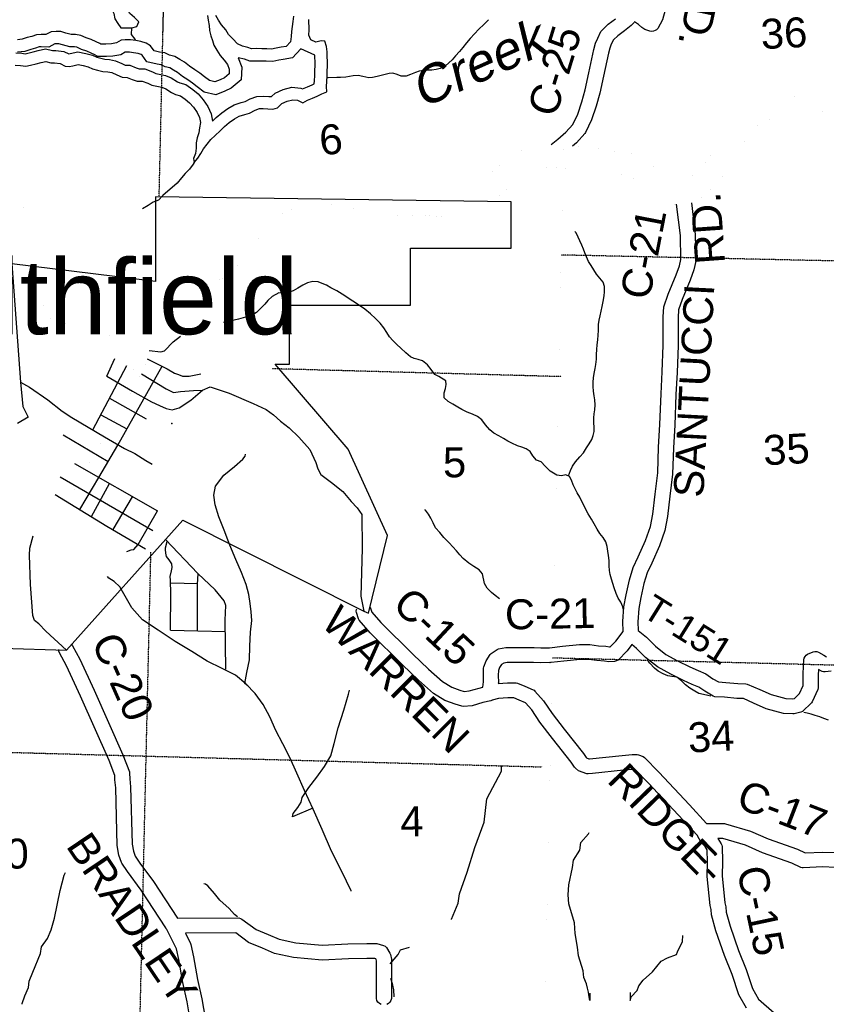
# Model space of a CAD drawing. Header units: feet. Extents: x -155 to 2562643, y -56 to 364810.
# Tile 27 of 121: x 2478476 to 2489263, y 217228 to 230391. Entities that reach past the tile are written whole.
import ezdxf
from ezdxf.enums import TextEntityAlignment as Align

# ---------------------------------------------------------------- set-up
doc = ezdxf.new("R2010")
doc.units = ezdxf.units.FT
doc.header["$MEASUREMENT"] = 0
for name, pattern in [('HIDDEN', [0.375, 0.25, -0.125]), ('HIDDEN2', [0.1875, 0.125, -0.0625]), ('water', [0])]:
    doc.linetypes.add(name, pattern=pattern)
for name, color, linetype in [('COUNTY-RD', 7, 'Continuous'), ('CR-TEXT', 7, 'Continuous'), ('INCORPORATED', 3, 'Continuous'), ('MTEXT', 2, 'Continuous'), ('SECTION', 8, 'HIDDEN2'), ('SECTION-TEXT', 8, 'Continuous'), ('STATE-RT', 2, 'Continuous'), ('STREET-RURAL', 14, 'Continuous'), ('STREET-URBAN', 15, 'Continuous'), ('TOWNSHIP', 9, 'HIDDEN'), ('TR-TEXT', 6, 'Continuous'), ('TWP-RD', 6, 'Continuous'), ('WATER-TEXT', 1, 'Continuous'), ('WATERWAY', 14, 'water')]:
    doc.layers.add(name, color=color, linetype=linetype)
doc.styles.add('ARIAL', font='arial.ttf')

msp = doc.modelspace()

# ---------------------------------------------------------------- linework, layer by layer
at = {"layer": 'COUNTY-RD'}
for points in [[(2487109.81, 230516.3), (2487072.36, 230390.59), (2487008.5, 230275), (2486992.61, 230257.58), (2486973.1, 230244.33), (2486951.04, 230235.98), (2486927.65, 230232.99), (2486904.22, 230235.52)], [(2485581.73, 228720.98), (2485670.44, 228792.18), (2485781.11, 228888.75), (2485871.5, 228988.86), (2485937.92, 229129.46), (2485995.45, 229293.1), (2486038.6, 229455.03), (2486088.76, 229680.24), (2486153.57, 229993.82), (2486177.77, 230077.53), (2486205.13, 230144.28), (2486248.07, 230232.71), (2486258.99, 230247.51), (2486347.28, 230330.02), (2486442.5, 230401.64)], [(2486904.22, 230235.52), (2486836.46, 230259.66), (2486795.45, 230285.23), (2486750.97, 230325.1), (2486698.62, 230360.32), (2486691.34, 230355.62), (2486651.95, 230311.64), (2486564.28, 230242.98), (2486476.03, 230176.6), (2486415.85, 230120.36), (2486387.79, 230062.59), (2486366.91, 230011.64), (2486347.85, 229945.73), (2486284.31, 229638.25), (2486232.92, 229407.53), (2486186.71, 229234.1), (2486123.17, 229053.37), (2486042.89, 228883.44), (2486034.75, 228871.23), (2485921.58, 228745.89), (2485867.22, 228698.45)], [(2484781.26, 221917.46), (2484860.68, 221970.78), (2484878.3, 221978.24), (2484975.69, 221998.95), (2485354.66, 221996.4), (2485446.66, 221991.47), (2485559.39, 221995.38), (2485732.6, 222014.27), (2485960.36, 222035.77), (2486100.34, 222038.01), (2486214.86, 222020.86), (2486315.36, 222014.17), (2486364.62, 222008.43), (2486373.29, 222008.71), (2486447.32, 222083.43), (2486544.99, 222210.75), (2486542.36, 222346.66), (2486557.2, 222543.13), (2486585.56, 222703), (2486628.72, 222902.59), (2486679.13, 223067.06), (2486745.39, 223208.86), (2486844.25, 223430.03), (2486910.25, 223615.97), (2486942.55, 223778.26), (2486973.54, 224045.88), (2487007.89, 224331.28), (2487018.81, 224677.27), (2487037.33, 224978.6), (2487052.42, 225387.5), (2487069.1, 225682.15), (2487079.72, 226038.25), (2487079.86, 226416.86), (2487089.32, 226552.52), (2487149.8, 226721.5), (2487255.56, 226981.35), (2487298.4, 227100.38), (2487315.57, 227183.55), (2487311.14, 227505.75), (2487260.88, 227923.93)], [(2487459.99, 227943.29), (2487510.98, 227519.09), (2487515.85, 227164.48), (2487491.4, 227046.03), (2487442.36, 226909.76), (2487336.66, 226650.08), (2487286.92, 226511.1), (2487279.86, 226409.86), (2487279.72, 226035.24), (2487268.94, 225673.52), (2487252.22, 225378.16), (2487237.11, 224968.78), (2487218.61, 224667.97), (2487207.51, 224316.14), (2487172.16, 224022.42), (2487140.29, 223747.19), (2487103.57, 223562.72), (2487030.07, 223355.65), (2486927.29, 223125.71), (2486866.25, 222995.08), (2486822.42, 222852.07), (2486781.84, 222664.39), (2486755.88, 222518.07), (2486742.5, 222341.05), (2486744.73, 222226.47)], [(2488196.43, 217173.94), (2488093.1, 217355.57), (2488002.73, 217625.62), (2487901.09, 217878.2), (2487785.1, 218210.28), (2487725.08, 218424.2), (2487720.77, 218496.98), (2487707.62, 218546.9), (2487670.45, 218938.25), (2487674.45, 219133.84), (2487669.43, 219293.74), (2487640.59, 219338.65), (2487596.6, 219380.05), (2487587.18, 219392.11), (2487534.14, 219486.94), (2487285.76, 219756.44), (2486877.39, 220195.03), (2486712.24, 220362.84), (2486705.16, 220365.48), (2486673.15, 220365.66), (2486548.85, 220355.97), (2486136.2, 220314.56), (2486136.17, 220314.55), (2486076.17, 220308.53), (2486060.84, 220309.35), (2486045.81, 220312.5), (2485963.2, 220343.59), (2485950.72, 220350.44), (2485906.82, 220383.43), (2485894.2, 220397.26), (2485852.45, 220464.93), (2485599.86, 220781.28), (2485432.51, 220998.03), (2485323.2, 221163.9), (2485237.84, 221259.94), (2485153.73, 221294.1), (2485082.3, 221323.96), (2485003.44, 221324.57), (2484880.5, 221317.11), (2484796.38, 221292.44), (2484789.39, 221289.8), (2484785.62, 221289.28), (2484774.33, 221285.97), (2484670.5, 221260.5), (2484524.7, 221220.09), (2484408.43, 221209.26), (2484388.88, 221211.28), (2484301.06, 221238.33), (2484172.87, 221283), (2484162.84, 221287.8), (2484010.24, 221382.97), (2483809.58, 221561.74), (2483593.41, 221765.2), (2483160.95, 222195.73), (2483015.07, 222362.03), (2483004.85, 222380.19), (2482978.59, 222463.61), (2482976.58, 222484.54), (2482978.97, 222505.42), (2482982.39, 222515.62)], [(2483161.59, 222537.42), (2483169.36, 222523.67), (2483186.17, 222470.26), (2483306.85, 222332.69), (2483732.53, 221908.92), (2483944.67, 221709.25), (2484130.54, 221543.65), (2484254.48, 221466.36), (2484363.43, 221428.39), (2484419.41, 221411.15), (2484488.43, 221417.57), (2484619.95, 221454.03), (2484671.24, 221466.61), (2484677.51, 221537.58), (2484676.44, 221633.54), (2484680.46, 221722.59), (2484683.72, 221738.28), (2484713.99, 221817.54), (2484766.48, 221902.14), (2484781.26, 221917.46)], [(2480837.76, 216539.09), (2480716.67, 217262.66), (2480658.68, 217520.8), (2480605.05, 217824.43), (2480575.1, 217968.99), (2480442.33, 218228.71), (2480436.7, 218238.36), (2480435.9, 218241.29), (2480432.49, 218247.96), (2480101.17, 218755.17), (2479917.83, 219001.42), (2479843.89, 219112.5), (2479838.57, 219122.98), (2479803.1, 219219.42), (2479778.47, 219349.11), (2479760.13, 220123.85), (2479748.85, 220229.27), (2479747.06, 220286.33), (2479671.22, 220485.79), (2479287.68, 221346.15), (2479102.65, 221753.08), (2479007.94, 221924.98), (2479001.73, 221946.64), (2479000.5, 221968.87)], [(2479172.68, 222033.19), (2479183.11, 222021.49), (2479281.53, 221842.86), (2479470.04, 221428.26), (2479856.18, 220562.1), (2479942.91, 220333.97), (2479946.17, 220317.66), (2479948.51, 220243.07), (2479959.87, 220136.88), (2479978.03, 219370.27), (2479996.5, 219272.96), (2480020.17, 219208.61), (2480081.39, 219116.63), (2480265.25, 218869.69), (2480586.64, 218377.67)], [(2486662.86, 222035.82), (2486598.3, 221951.66), (2486478.38, 221830.61), (2486456.56, 221817.61), (2486432.15, 221810.47), (2486356.16, 221808.07), (2486297.13, 221814.94), (2486193.38, 221821.84), (2486087.04, 221837.77), (2485971.38, 221835.93), (2485752.84, 221815.29), (2485584.83, 221796.97), (2485581.25, 221796.02), (2485573.73, 221795.76), (2485564.29, 221794.73), (2485560.58, 221795.3), (2485444.77, 221791.29), (2485348.63, 221796.44), (2484996.06, 221798.81), (2484948.17, 221788.63), (2484919.46, 221769.35), (2484894.01, 221728.34), (2484879.17, 221689.48), (2484876.5, 221630.15), (2484877.61, 221529.88), (2484876.49, 221517.23), (2484998.15, 221524.61), (2485113.24, 221523.72), (2485132.31, 221519.82), (2485229.93, 221479.02)], [(2485229.93, 221479.02), (2485341.8, 221433.58), (2485354.94, 221425.73), (2485366.73, 221415.97), (2485482.26, 221286), (2485595.39, 221114.33), (2485757.17, 220904.79), (2486016.3, 220580.26), (2486049.57, 220526.33), (2486053.71, 220523.22), (2486087.15, 220510.64), (2486092.65, 220511.19), (2486096.08, 220511.53), (2486531.08, 220555.19), (2486665.92, 220565.7), (2486732.87, 220565.33), (2486750.24, 220562.14), (2486813.22, 220538.61), (2486831.58, 220526.7), (2487021.88, 220333.34), (2487432.48, 219892.36), (2487659.96, 219645.53), (2487901.54, 219642.71), (2487915.08, 219640.69), (2488248.66, 219542.88), (2488483.21, 219439.1), (2488877.1, 219300.43), (2488977.91, 219253.67), (2489217.18, 219263.46), (2489400.89, 219256.84)], [(2489381.72, 219057.4), (2489217.67, 219063.32), (2488953.96, 219052.52), (2488938.19, 219054.38), (2488922.93, 219058.7), (2488801.63, 219114.97), (2488409.43, 219253.04), (2488179.76, 219354.66), (2487878.59, 219442.97), (2487810.77, 219443.76), (2487857.53, 219370.95), (2487864.4, 219354.28), (2487868.18, 219336.65), (2487874.51, 219134.94), (2487870.65, 218945.68), (2487905.18, 218582.06), (2487919.25, 218528.67), (2487923.46, 218457.5), (2487975.98, 218270.32), (2488088.37, 217948.54), (2488190.49, 217694.75), (2488276.58, 217437.52), (2488357.69, 217294.95), (2488773.95, 216932.1)], [(2480692.78, 218178.17), (2480762.38, 218042.02), (2480766.84, 218029.35), (2480801.49, 217862.11), (2480854.82, 217560.14)], [(2480854.82, 217560.14), (2480913.01, 217301.12), (2481016.7, 216681.58)]]:
    msp.add_lwpolyline(points, dxfattribs=at)
at = {"layer": 'INCORPORATED'}
for points in [[(2478242.41, 221990.95), (2479100.96, 221963.37), (2480656.03, 223700.15), (2483077.13, 222483.62), (2483139.87, 222456.33), (2483396.28, 223495.85), (2482870.69, 224648.68), (2482870.69, 224648.68), (2481893.85, 225783.55), (2481893.85, 225783.55), (2482084.59, 225783.55), (2482084.59, 225783.55), (2482084.59, 226575.55), (2482084.59, 226575.55), (2483701.59, 226575.55), (2483701.59, 226575.55), (2483701.59, 227337.68), (2483701.59, 227337.68), (2485046.59, 227337.68), (2485046.59, 227337.68), (2485046.59, 227957.12), (2485046.59, 227957.12), (2480292.86, 228021.18), (2480292.86, 228021.18), (2480292.86, 226891.67), (2480292.86, 226891.67), (2478372.58, 227126.84)], [(2478372.58, 227126.84), (2478485.86, 225545.22), (2478519.29, 225219.35), (2478590.45, 225077.8), (2478445.4, 224992.43)]]:
    msp.add_lwpolyline(points, dxfattribs=at)
at = {"layer": 'SECTION'}
for points in [[(2480341.13, 228020.53), (2481186.7, 264407.36)], [(2480392.42, 230227.92), (2480407.82, 230890.74)], [(2525171.73, 226386.8), (2485717.57, 227244.99)], [(2485718.29, 225618.66), (2481852.58, 225724.48)], [(2479922.75, 210016.61), (2480230.78, 223272.09)], [(2485601.05, 221860.87), (2521281.74, 220950.62)], [(2452781.83, 221294.7), (2485464.94, 220401.26)]]:
    msp.add_lwpolyline(points, dxfattribs=at)
at = {"layer": 'STATE-RT', "color": 2, "linetype": 'Continuous', "const_width": 0.05}
for points in [[(2485867.22, 228698.45), (2486012.13, 228684.97), (2486212.1, 228664.5), (2486338.84, 228643.1), (2486507.91, 228625.08), (2486658.53, 228606.48), (2486745.86, 228582.24), (2486836.13, 228533.52), (2486920.21, 228460.18), (2487000.67, 228378.66), (2487083.53, 228284.71), (2487116.86, 228259.61), (2487150.59, 228243.07), (2487201.39, 228231.84), (2487258.2, 228224.09), (2487331.71, 228227.25), (2487377.88, 228232.32), (2487398.44, 228239.42), (2487420.99, 228254.88), (2487486.46, 228321.52), (2487573.25, 228412.2), (2487653.92, 228498.4), (2487708.13, 228568.45), (2487770.49, 228684.76), (2487843.35, 228812.41), (2487926.25, 228937.7), (2487992.4, 229056.39), (2488039.22, 229124.52), (2488103.54, 229188.52), (2488190.22, 229239.79), (2488286.14, 229281.87), (2488372.73, 229325.43), (2488449.91, 229354.72), (2488528.88, 229374.34), (2488627.41, 229386.83), (2488747.19, 229379.59), (2488846.57, 229363.42), (2488964.87, 229317.39), (2489114.41, 229230.89), (2489265.82, 229124.14)], [(2487459.99, 227943.29), (2487534.66, 227969.08), (2487614.61, 228023.88), (2487701.84, 228112.68), (2487791.13, 228205.98), (2487882.56, 228303.66), (2487960.71, 228404.63), (2488033.01, 228539.5), (2488098.99, 228655.11), (2488182.75, 228781.68), (2488247.6, 228898.07), (2488270.62, 228931.56), (2488288.56, 228949.4), (2488327.34, 228972.35), (2488413.9, 229010.31), (2488493.69, 229050.45), (2488539.63, 229067.88), (2488584.12, 229078.94), (2488637.31, 229085.69), (2488713.95, 229081.05), (2488767.23, 229072.38), (2488834.61, 229046.17), (2488952.55, 228977.95), (2489093.74, 228878.4), (2489265.34, 228759.07)], [(2484662.49, 228225.28), (2484722.94, 228288.43), (2484827.66, 228389.1), (2484939.29, 228479.91), (2485043.36, 228562.66), (2485137.2, 228624.83), (2485228, 228660.09), (2485314.87, 228679.87), (2485422.32, 228706.64), (2485511.65, 228724.39), (2485581.73, 228720.98)], [(2484879.21, 228017.84), (2484935.34, 228076.49), (2485026.6, 228164.22), (2485127.31, 228246.13), (2485219.9, 228319.76), (2485275.94, 228356.89), (2485316.06, 228372.47), (2485384.43, 228388.03), (2485487.84, 228413.8), (2485533.93, 228422.95), (2485599.26, 228419.78), (2485774.23, 228405.8), (2485982.97, 228386.39), (2486171.8, 228367.06), (2486297.94, 228345.76), (2486473.63, 228327.04), (2486599.71, 228311.46), (2486633.08, 228302.2), (2486664.17, 228285.42), (2486714.57, 228241.46), (2486781.25, 228173.9), (2486878.71, 228063.41), (2486959.18, 228002.81), (2487050.75, 227957.91), (2487148.63, 227936.26), (2487244.24, 227923.21), (2487260.88, 227923.93)], [(2484336.24, 227966.69), (2484358.89, 227977.65), (2484456.76, 228036.44), (2484534.64, 228095.43), (2484616.28, 228177.01), (2484662.49, 228225.28)], [(2478332.36, 227998.86), (2478497.35, 227895.69), (2478640.43, 227808.37), (2478772.56, 227733.55), (2478898.36, 227649.73), (2478972.12, 227586.28), (2479021.18, 227530.9), (2479067.27, 227459.75), (2479091.49, 227367.41), (2479090.72, 227262.98), (2479063.04, 227125.77), (2479039.31, 227045.19)], [(2484823.66, 227960.12), (2484830.7, 227967.15), (2484879.21, 228017.84)], [(2480933.79, 226826.15), (2481013.51, 226859.89), (2481207.67, 226946.11), (2481264.87, 226983.38), (2481337.64, 227040.99), (2481407.91, 227122.59), (2481503.27, 227246.77), (2481596.55, 227374.91), (2481691.86, 227501.1), (2481781.74, 227601.13), (2481851.96, 227684.73), (2481928.56, 227750.44), (2481999.46, 227802.01), (2482048.8, 227833.09), (2482134.11, 227864.94), (2482207.57, 227890.53), (2482293.31, 227902.36), (2482379.05, 227914.2), (2482484.91, 227920.45), (2482594.85, 227922.78), (2482735.24, 227903.73), (2482895.83, 227875.1), (2483062.54, 227840.58), (2483251.42, 227798.53), (2483369.78, 227781.02), (2483465.9, 227775.05), (2483627.98, 227770.47), (2483784.02, 227767.78), (2483943.98, 227769.17), (2484098.11, 227762.43), (2484193.93, 227770.47), (2484279.67, 227782.3), (2484361.03, 227812.06), (2484430.31, 227845.57), (2484540.9, 227912), (2484608.27, 227963.03)], [(2478339.67, 227640.47), (2478488.33, 227549.73), (2478615.28, 227477.85), (2478716.68, 227410.29), (2478761.06, 227372.12), (2478781.66, 227348.86), (2478789.31, 227337.05), (2478791.21, 227329.81), (2478790.94, 227294.04), (2478771.56, 227197.95), (2478737.46, 227082.15)], [(2478857.79, 226969.55), (2478844.22, 226930.01), (2478809.85, 226853.18), (2478799.01, 226798.88), (2478797.13, 226698.71), (2478794.27, 226550.46), (2478797.41, 226496.45), (2478812.38, 226450.71), (2478849.25, 226409.44), (2478901.82, 226382.52), (2478988.49, 226350.31), (2479058.88, 226331.78), (2479129.01, 226325.26), (2479216.96, 226327.13), (2479302.53, 226346.96), (2479378.28, 226358.58), (2479446.37, 226354.02), (2479502.76, 226335.19), (2479571.92, 226280.59), (2479661.73, 226194.38), (2479729.56, 226107.7), (2479763.07, 226036.32), (2479764.51, 225968.26), (2479748.77, 225861.79), (2479937.13, 225749.64), (2480107.07, 225657.12)], [(2480107.07, 225657.12), (2480143.49, 225731.99), (2480166.16, 225794.55), (2480191.9, 225901.23), (2480221.12, 226032.02), (2480247.16, 226124.69), (2480280.93, 226229.54), (2480310.96, 226322.3), (2480350.95, 226417.27), (2480385.36, 226492.1), (2480424.15, 226549), (2480461.28, 226589.84), (2480510.62, 226620.92), (2480571.91, 226654.26), (2480676.7, 226710.56), (2480829.18, 226781.88), (2480933.79, 226826.15)], [(2479115.39, 223956.69), (2479122.91, 223970.07), (2479219.5, 224130.32), (2479306.23, 224284.36), (2479410.4, 224464.8), (2479528.18, 224663.56), (2479636.22, 224850.09), (2479757.74, 225060.94), (2479869.65, 225253.56), (2479987.34, 225456.32), (2480107.07, 225657.12)], [(2478646.24, 223481.06), (2478729.65, 223559.2), (2478855.29, 223670.01), (2478994.79, 223787.12), (2479037.92, 223828.08), (2479072.8, 223880.89), (2479115.39, 223956.69)], [(2476938.91, 223146.71), (2476992.31, 223157.86), (2477207.39, 223200.48), (2477380.53, 223240.2), (2477597.65, 223280.85), (2477729.15, 223303.67), (2477805.03, 223309.28), (2477879.37, 223292.84), (2478028.09, 223257.94), (2478158.62, 223232.68), (2478244.74, 223226.49), (2478304.45, 223239.78), (2478362, 223261.02), (2478439.11, 223302.71), (2478511.84, 223362.33), (2478615.92, 223452.65), (2478646.24, 223481.06)]]:
    msp.add_lwpolyline(points, dxfattribs=at)
at = {"layer": 'STREET-RURAL'}
for points in [[(2481232.07, 221709.12), (2481225.1, 222363.71), (2481234.04, 222558.17), (2481210.43, 222621.63), (2481088.85, 222768.62), (2480857.62, 222986.82), (2480424.67, 223440.01)], [(2480493.97, 222228.4), (2480497.34, 222715.06), (2480494.62, 222897.21), (2480489.28, 222949.13), (2480505.37, 223021.64), (2480514.15, 223067.92), (2480512.86, 223117.94), (2480475.55, 223171.03), (2480440.45, 223216.16), (2480431.38, 223257.98), (2480426.09, 223307.9), (2480425.47, 223331.91), (2480447.73, 223415.87)], [(2480495.16, 222861.11), (2480853.88, 222854.48)], [(2480855.72, 222220.02), (2480853.26, 222846.54), (2480863.8, 222980.99)], [(2480493.97, 222228.4), (2480860.34, 222219.91)], [(2480860.34, 222219.91), (2481226.72, 222211.42)]]:
    msp.add_lwpolyline(points, dxfattribs=at)
at = {"layer": 'STREET-URBAN'}
for points in [[(2480206.51, 225966.62), (2480361.59, 225951.48), (2480413.33, 225966.04), (2480529.88, 226083.39), (2480624.88, 226160.48)], [(2479279.84, 223842.88), (2479532.78, 224270.82), (2479787.58, 224704.15), (2480380.26, 225756.9)], [(2479453.65, 224906.36), (2479907.99, 225766.99)], [(2479642.5, 225625.54), (2479748.77, 225861.79)], [(2480181.09, 225856.43), (2480449.74, 225722.18), (2480548.08, 225667.17), (2480598.19, 225645.67), (2480652.27, 225626.23), (2480742.06, 225627.18), (2480899.42, 225656.87)], [(2479642.5, 225625.54), (2479983.79, 225424.95), (2480240.69, 225281.53), (2480344.96, 225232.58), (2480433.19, 225191.47), (2480515.16, 225176.32), (2480608.7, 225201.34), (2480765.32, 225303.1), (2480921.59, 225438.89)], [(2480107.07, 225657.12), (2480434.49, 225455.75), (2480530.78, 225406.72), (2480626.41, 225421.75), (2480799.89, 225435.6), (2480921.59, 225438.89)], [(2478485.86, 225545.22), (2478608.29, 225476.45), (2478851.49, 225306.85), (2479044.59, 225156.74), (2479173.16, 225074.02), (2479610.86, 224812.39), (2479879.83, 224659.08), (2480016.21, 224592.46), (2480162.88, 224495.91), (2480249.19, 224446.78)], [(2480921.59, 225438.89), (2481024.92, 225482.03), (2481279.24, 225396.63), (2481597.95, 225257.86), (2481772.34, 225181.63), (2481870.89, 225106.6), (2481963.54, 225023.5), (2482078.19, 224934.62), (2482209.2, 224807.88), (2482356.55, 224643.27), (2482436.12, 224471.94), (2482464.92, 224388.16), (2482501.61, 224312.47), (2482646.38, 224205.9), (2482799.31, 224081.39), (2482910.4, 223950.43), (2482991.07, 223867.2), (2483051.89, 223773.75), (2483056.52, 223319.35), (2483039.03, 222684.52), (2483077.13, 222483.62)], [(2479678.88, 225333), (2480169.16, 225054.54)], [(2479561.39, 225110.45), (2479909.44, 224920.61)], [(2479057.79, 224840.56), (2479657.32, 224482.63)], [(2479207.39, 224455.76), (2480317.38, 223824.87)], [(2479017.6, 224279.58), (2480256.22, 223559.96)], [(2479435.63, 223747.91), (2479676.23, 224189.28)], [(2478952.16, 224042.64), (2479642.94, 223621.53), (2480158.91, 223316.68)], [(2479723.95, 223573.67), (2479984.18, 224014.25)], [(2479907.82, 223281.99), (2479967.46, 223304.64), (2480001.36, 223307.01), (2480058.55, 223373.68), (2480317.38, 223824.87)], [(2479100.96, 221963.37), (2478827.08, 222215.48), (2478730.3, 222312.56), (2478675.93, 222360.03), (2478653.33, 222423.85), (2478621.16, 222839.93), (2478609.18, 223232.2), (2478612.22, 223326.33), (2478658.5, 223492.54)]]:
    msp.add_lwpolyline(points, dxfattribs=at)
msp.add_point((2480510.15, 224992.27), dxfattribs=at)
at = {"layer": 'TOWNSHIP', "const_width": 0.03, "flags": 128}
msp.add_lwpolyline([(2484585.23, 184226.4), (2485001.36, 199164.46), (2485001.36, 199164.46), (2485331.98, 211141.68), (2485331.98, 211141.68), (2485503.76, 217364.95), (2485804.01, 231239.25), (2485834.49, 232647.22), (2486520.23, 264334.44), (2486529.41, 264928.12), (2487020.65, 296696.11), (2487020.65, 296696.11), (2486855.47, 317827), (2486855.47, 317827), (2486833, 323212.62), (2486833, 323212.62), (2486767.71, 338856.55)], dxfattribs=at)
at = {"layer": 'TWP-RD'}
for points in [[(2486744.73, 222226.47), (2486858.09, 222135.72), (2486980.02, 222015.16), (2487116.42, 221904.76), (2487273.85, 221820.83), (2487436.93, 221737.75), (2487548.69, 221688.98), (2487653.06, 221646.16), (2487747.04, 221580.57), (2487819.15, 221537.6), (2487917.12, 221530.94), (2488078.5, 221514.47), (2488185.71, 221513.7), (2488205.32, 221509.58), (2488371.52, 221438.05), (2488525.11, 221368.02), (2488720.89, 221315.53), (2488806.31, 221310.49), (2488835.19, 221317.26), (2488904.54, 221383.05), (2488954.31, 221489.87), (2488953.21, 221634.73), (2488959.56, 221752.75), (2488961.49, 221834.9), (2488967.18, 221857.07)], [(2489326.65, 221680.89), (2489247.25, 221670.34), (2489225.98, 221672.05), (2489205.58, 221678.2), (2489157.28, 221704.91), (2489153.25, 221630.11), (2489154.56, 221457.7), (2489149.83, 221435.95), (2489073.82, 221272.81), (2489062.82, 221257.53), (2488943.55, 221144.37), (2488920.13, 221131.74), (2488830.7, 221110.79), (2488816.29, 221109.56), (2488688.79, 221117.07), (2488457.27, 221179.14), (2488290.49, 221255.19), (2488154.03, 221313.92), (2488067.6, 221314.55), (2487900.19, 221331.62), (2487769.95, 221340.48), (2487747.44, 221347.51), (2487638.48, 221412.45), (2487556.71, 221469.51), (2487470.72, 221504.79), (2487351.47, 221556.83), (2487181.41, 221643.47), (2487005.45, 221737.27), (2486846.46, 221865.96), (2486724.91, 221986.14), (2486662.86, 222035.82)], [(2488967.18, 221857.07), (2488977.74, 221877.39), (2488992.63, 221894.8), (2489011.06, 221908.39), (2489087.7, 221941.47), (2489111.22, 221945.51), (2489135.01, 221943.9), (2489157.77, 221936.74), (2489229.56, 221893.48), (2489264.17, 221874.34)], [(2480586.64, 218377.67), (2481407.79, 218381.54), (2481428.96, 218377.01), (2481448.64, 218368.07), (2481636.52, 218227.67), (2481797.87, 218162.43), (2481946.93, 218099.61), (2482168.45, 218049.98), (2482522.46, 218016.12), (2482864.26, 218036.41), (2483117.01, 218039.74), (2483250.26, 218039.28), (2483341.14, 218015.71), (2483363.79, 218002.98), (2483382.43, 217984.89), (2483427.91, 217909.38), (2483433.84, 217894.73), (2483448.79, 217829.88), (2483447.25, 217304.53), (2483440.36, 217279.11), (2483427.13, 217256.35), (2483408.46, 217237.79), (2483385.61, 217224.69)], [(2483308.41, 217224.92), (2483285.65, 217238.15), (2483267.09, 217256.82), (2483253.99, 217279.67), (2483247.25, 217305.12), (2483248.73, 217807.4), (2483244.3, 217826.59), (2483238.86, 217835.62), (2483224.41, 217839.36), (2483117.98, 217839.74), (2482871.51, 217836.49), (2482518.84, 217815.56), (2482136.95, 217852.08), (2481885.74, 217908.36), (2481721.54, 217977.57), (2481537.55, 218051.95), (2481364.42, 218181.33), (2480692.78, 218178.17)]]:
    msp.add_lwpolyline(points, dxfattribs=at)
at = {"layer": 'WATERWAY'}
for points in [[(2479637.96, 230888.19), (2479637.1, 230822.14), (2479646.26, 230754.28), (2479661.33, 230690.52), (2479674.62, 230614.73), (2479697.81, 230543.11), (2479732.91, 230475.71), (2479750.16, 230401.99), (2479789.18, 230338.66), (2479828.1, 230281.33), (2479905.94, 230282.73), (2479975.83, 230281.98), (2480043.41, 230299.2), (2480070.25, 230363.71), (2480009.37, 230420.64), (2479950.53, 230475.61), (2479911.47, 230540.94), (2479864.5, 230602.12), (2479843.61, 230655.77)], [(2480987.2, 230446.16), (2480996.25, 230384.3), (2481009.47, 230312.5), (2481014.63, 230244.57), (2481031.77, 230176.85), (2481054.83, 230113.23), (2481073.89, 230049.55), (2481112.95, 229984.22), (2481156.14, 229910.96), (2481209.06, 229851.88), (2481256.04, 229790.7), (2481279.03, 229731.09), (2481276.17, 229665.01), (2481217.12, 229615.93), (2481155.7, 229588.82), (2481084.33, 229559.53), (2481014.17, 229576.28), (2480947.41, 229627.1), (2480884.71, 229674), (2480819.98, 229722.86), (2480747.34, 229767.58), (2480678.52, 229822.37), (2480615.99, 229859.27), (2480549.4, 229900.09), (2480479.24, 229916.84), (2480416.82, 229947.74), (2480346.75, 229958.49), (2480274.59, 229975.2), (2480227.55, 230040.39), (2480166.99, 230079.32), (2480096.79, 230098.07), (2480028.69, 230110.85), (2479958.59, 230123.6), (2479884.75, 230122.28), (2479832.92, 230117.35), (2479769.68, 230080.2), (2479703.99, 230069.02), (2479630.17, 230065.7), (2479562.32, 230064.48)], [(2482137.32, 230436.76), (2482126.55, 230366.53), (2482119.71, 230300.38), (2482112.89, 230232.23), (2482106.05, 230166.08), (2482097.28, 230095.89), (2482040.43, 230034.85), (2481970.75, 230023.6), (2481907.05, 230012.45), (2481845.42, 229997.34), (2481779.49, 230000.16), (2481715.56, 230003.02), (2481643.67, 230003.73), (2481577.81, 230002.55), (2481527.6, 230019.66), (2481455.41, 230038.37), (2481387, 230069.16), (2481325.95, 230136.1), (2481269.03, 230195.1), (2481232.04, 230256.47), (2481176.98, 230323.51), (2481133.96, 230386.77), (2481096.97, 230448.13)], [(2481859.25, 229195.25), (2481863.24, 229195.32), (2481924.83, 229212.43), (2481983.74, 229269.51), (2482055.08, 229300.8), (2482126.62, 229320.09), (2482192.62, 229313.27), (2482263.06, 229280.52), (2482326.34, 229315.67), (2482391.75, 229342.85), (2482453.18, 229369.96), (2482518.56, 229399.14), (2482581.94, 229428.29), (2482576.78, 229496.23), (2482581.59, 229564.34), (2482586.31, 229638.46), (2482587.13, 229706.5), (2482592.08, 229766.62), (2482590.91, 229834.62), (2482587.88, 229894.59), (2482586.71, 229962.6), (2482577.48, 230034.47), (2482558.35, 230102.15), (2482506.35, 230107.22), (2482436.78, 230089.97), (2482368.37, 230120.76), (2482341.28, 230186.3), (2482346.06, 230256.42), (2482343.72, 230392.43)], [(2484746.79, 230391.3), (2484681.16, 230328.52), (2484615.55, 230263.72), (2484555.94, 230200.99), (2484500.34, 230138.29), (2484452.71, 230081.68), (2484401.13, 230019.01), (2484359.48, 229966.47), (2484305.85, 229907.8), (2484260.19, 229855.22), (2484168.63, 229776.16), (2484096.77, 229737.4), (2484046.74, 229724.93), (2483988.63, 229718.41), (2483934.5, 229715.94), (2483876.35, 229713.43), (2483820.3, 229700.91), (2483770.29, 229686.43), (2483704.35, 229657.76), (2483646.37, 229637.19), (2483578.18, 229636.61), (2483521.81, 229660.21), (2483465.49, 229677.79), (2483415.4, 229671.34), (2483365.37, 229658.87), (2483311.34, 229644.35), (2483255.31, 229629.82), (2483195.25, 229617.26), (2483143.12, 229614.81), (2483064.74, 229632.2), (2483000.45, 229643.69), (2482936.29, 229641.13), (2482836.15, 229624.22), (2482765.99, 229619.6), (2482715.87, 229617.16), (2482595.56, 229612.12), (2482584.55, 229610.8)], [(2479562.32, 230064.48), (2479548.21, 230072.23), (2479497.9, 230095.34), (2479431.52, 230124.17), (2479363.25, 230146.95), (2479292.8, 230179.7), (2479224.67, 230194.49), (2479164.8, 230193.42), (2479092.6, 230212.13), (2479026.36, 230232.96), (2478962.46, 230233.81), (2478898.62, 230230.67), (2478827.43, 230191.38), (2478761.5, 230194.2), (2478701.69, 230189.12), (2478638.17, 230167.98), (2478576.57, 230150.87), (2478511.06, 230129.68), (2478447.29, 230122.54)], [(2480028.69, 230110.85), (2480020.39, 230128.71), (2479973.39, 230191.9), (2479975.83, 230281.98)], [(2478426.69, 229946.42), (2478504.97, 229941.47), (2478547.81, 229935.94), (2478583.13, 229944.6), (2478657.75, 229959.4), (2478723.71, 229978.17), (2478823.47, 230000.04), (2478914.29, 229980.33), (2478958.24, 229977.73), (2479064.28, 229965.3), (2479132.54, 229932.59), (2479153.26, 229936.97), (2479255.55, 229959.38), (2479358.56, 229939.4), (2479448.06, 229918.03), (2479506.39, 229891.15), (2479560.98, 229875.03), (2479613.91, 229862.39), (2479677.82, 229857.72), (2479755.4, 229841.24), (2479843.05, 229805.41), (2479887.42, 229784.78), (2479948.23, 229782.07), (2480034.55, 229745.73), (2480072.15, 229735.04), (2480148.53, 229732.03), (2480253.74, 229693.17), (2480296.02, 229672.15), (2480341.91, 229663.25), (2480425.54, 229645.1), (2480503.86, 229613.52), (2480588.15, 229561.46), (2480618.05, 229546.54), (2480696.34, 229524.29), (2480789.86, 229458.62), (2480862.35, 229401.06), (2480931.66, 229321.12), (2480991.9, 229232.66), (2481037.1, 229134.64), (2481056.13, 229036.55)], [(2479521.41, 229898.72), (2479473.96, 229924.76), (2479430.59, 229944.68), (2479372.43, 229969.94), (2479302.16, 229993.39), (2479239.87, 230022.35), (2479208.43, 230029.17), (2479145.22, 230028.04), (2479047.13, 230053.46), (2478999.96, 230068.3), (2478965.42, 230068.76), (2478944.89, 230067.75), (2478866.63, 230024.55), (2478764.97, 230028.9), (2478735.19, 230026.37), (2478686.33, 230010.11), (2478624.06, 229992.81), (2478545.98, 229967.56), (2478448.29, 229956.62)], [(2481842.11, 229362.03), (2481890.26, 229408.68), (2482000.16, 229456.88), (2482113.18, 229487.36), (2482237.1, 229474.55), (2482256.73, 229465.42), (2482326.78, 229494.53), (2482386.25, 229520.77), (2482413.98, 229533.15), (2482416.96, 229575.39), (2482421.37, 229644.7), (2482422.21, 229714.27), (2482426.96, 229771.98), (2482425.98, 229829.04), (2482422.95, 229889.01), (2482422.5, 229915.46), (2482233.81, 230000.39), (2482122.6, 229880.98), (2481998.13, 229860.88), (2481940.96, 229850.88), (2481861.87, 229831.49), (2481772.28, 229835.32), (2481711.06, 229838.06), (2481644.33, 229838.72), (2481551.91, 229837.06), (2481480.22, 229861.49), (2481397.3, 229882.98), (2481445.36, 229758.35), (2481437.85, 229584.84), (2481304.85, 229474.29), (2481220.35, 229437), (2481097.76, 229386.69), (2480941.96, 229423.88), (2480848.02, 229495.39), (2480785.59, 229542.09), (2480726.82, 229586.45), (2480652.36, 229632.29), (2480584.75, 229686.12), (2480530.94, 229717.87), (2480485.55, 229745.7), (2480422.77, 229760.69), (2480366.53, 229788.52), (2480315.58, 229796.34), (2480177.03, 229828.43), (2480112.04, 229918.49), (2480099.48, 229926.57), (2480060.23, 229937.05), (2479998.71, 229948.6), (2479945.17, 229958.33), (2479894.05, 229957.42), (2479884.96, 229956.55), (2479827.18, 229922.61), (2479721.61, 229904.65), (2479635.36, 229900.77), (2479521.41, 229898.72)], [(2478415.23, 229781.82), (2478489.18, 229777.14), (2478557.21, 229768.36), (2478618.84, 229783.47), (2478696.44, 229798.86), (2478763.99, 229818.08), (2478823.65, 229831.16), (2478891.79, 229816.37), (2478943.75, 229813.3), (2479017.77, 229804.62), (2479086.21, 229771.83), (2479136.25, 229764.73), (2479187.97, 229775.66), (2479257.58, 229790.91), (2479323.68, 229778.09), (2479393.85, 229761.34), (2479448.18, 229736.3), (2479518.42, 229715.55), (2479588.58, 229698.8), (2479654.55, 229693.98), (2479706.65, 229682.91), (2479777.02, 229654.15), (2479847.46, 229621.4), (2479911.4, 229618.55), (2479979.77, 229589.76), (2480045.98, 229570.94), (2480115.9, 229568.19), (2480188.23, 229541.47), (2480242.61, 229514.43), (2480308.71, 229501.61), (2480376.84, 229486.83), (2480429.11, 229465.75), (2480507.81, 229417.14), (2480558.16, 229392.03), (2480624.37, 229373.21), (2480691.06, 229326.38), (2480747.73, 229281.38), (2480800.69, 229220.3), (2480847.8, 229151.12), (2480878.91, 229083.65), (2480892.06, 229015.85), (2480881.29, 228945.63), (2480872.45, 228879.44), (2480849.64, 228813.01), (2480836.8, 228746.75), (2480834.05, 228674.67), (2480827.31, 228602.52), (2480800.54, 228534.01), (2480811.45, 228480.18)], [(2481056.13, 229036.55), (2481103.49, 229084.01), (2481178.72, 229145.61), (2481260.81, 229204.92), (2481344.94, 229253.12), (2481439.22, 229283.06), (2481490.79, 229296.57), (2481558.21, 229331.86), (2481646.81, 229365.38), (2481735.14, 229370.37), (2481808.02, 229364.62), (2481842.11, 229362.03)], [(2480811.45, 228480.18), (2480856.32, 228541.01), (2480897.2, 228601.77), (2480936.08, 228662.49), (2480982.88, 228727.36), (2481033.7, 228790.29), (2481090.72, 228841.34), (2481157.51, 228904.56), (2481214.43, 228961.6), (2481279.39, 229014.79), (2481350.38, 229066.08), (2481411.67, 229101.19), (2481485.13, 229124.52), (2481550.72, 229141.7), (2481625.91, 229181.06), (2481681.45, 229202.07), (2481733.3, 229205), (2481795.28, 229200.11), (2481859.25, 229195.25)], [(2480811.45, 228480.18), (2480795.86, 228457.89), (2480749.07, 228393.03), (2480688.2, 228333.91), (2480641.3, 228275.05), (2480580.6, 228205.93), (2480515.73, 228146.74), (2480456.65, 228099.67), (2480391.79, 228040.48), (2480330.95, 227979.36), (2480259.55, 227952.07), (2480192.41, 227908.85), (2480117.33, 227863.49)], [(2485814.19, 224291.78), (2485843.97, 224363.1), (2485867.51, 224421.51), (2485909.09, 224482.08), (2485968.7, 224544.82), (2486014.32, 224601.41), (2486055.87, 224666), (2486091.46, 224722.5), (2486125.07, 224776.99), (2486146.63, 224833.37), (2486156.2, 224883.63), (2486159.66, 224945.89), (2486153.17, 224998.02), (2486152.56, 225066.26), (2486160.09, 225120.52), (2486167.61, 225176.78), (2486171.04, 225241.04), (2486168.43, 225309.26), (2486157.93, 225361.36), (2486147.32, 225425.5), (2486142.75, 225487.68), (2486144.25, 225543.9), (2486149.73, 225604.16), (2486157.25, 225660.43), (2486172.68, 225728.8), (2486182.22, 225783.08), (2486189.63, 225851.39), (2486191.08, 225913.62), (2486192.45, 225983.88), (2486197.91, 226046.15), (2486205.35, 226110.45), (2486210.79, 226174.72), (2486214.26, 226234.97), (2486217.55, 226315.29), (2486227.06, 226373.58), (2486236.55, 226433.87), (2486250.06, 226492.2), (2486263.54, 226554.54), (2486276.95, 226624.9), (2486290.34, 226697.28), (2486295.85, 226753.52), (2486295.22, 226823.77), (2486280.68, 226879.85), (2486232.05, 226933.62), (2486191.44, 226989.48), (2486154.83, 227045.36), (2486116.2, 227103.24), (2486083.61, 227159.16), (2486056.99, 227219.15), (2486032.42, 227275.14), (2486013.92, 227325.16), (2485991.39, 227377.15), (2485966.81, 227433.14), (2485942.28, 227485.12), (2485917.7, 227541.11), (2485901.5, 227559.04)], [(2486549.05, 222502.22), (2486542.31, 222540.55), (2486513.68, 222602.52), (2486477.09, 222656.4), (2486452.46, 222718.41), (2486425.7, 222794.46), (2486409.12, 222854.53), (2486388.54, 222912.56), (2486371.93, 222974.64), (2486363.44, 223026.76), (2486360.88, 223088.96), (2486358.22, 223161.19), (2486349.59, 223229.36), (2486343.08, 223283.5), (2486332.46, 223349.65), (2486313.85, 223411.71), (2486279.25, 223467.62), (2486232.63, 223521.41), (2486200, 223581.35), (2486159.26, 223651.25), (2486120.57, 223715.15), (2486077.84, 223783.02), (2486045.21, 223842.96), (2486018.63, 223898.93), (2485992.09, 223950.89), (2485965.49, 224008.87), (2485932.88, 224066.8), (2485877.75, 224174.71), (2485853.16, 224232.71), (2485830.63, 224284.71), (2485780.29, 224306.35), (2485720.25, 224291.79), (2485657.97, 224303.3), (2485571.26, 224354.74), (2485504.48, 224420.4), (2485447.78, 224480.13), (2485387.41, 224501.69), (2485336.73, 224561.47), (2485304.13, 224617.39), (2485249.66, 224653.06), (2485189.29, 224674.62), (2485130.96, 224692.18), (2485056.43, 224727.67), (2485004.03, 224755.32), (2484945.54, 224790.95), (2484883.04, 224826.54), (2484816.51, 224864.11), (2484763.99, 224905.81), (2484705.21, 224973.55), (2484654.48, 225039.35), (2484599.91, 225085.05), (2484529.42, 225116.56), (2484460.98, 225144.07), (2484386.45, 225179.56), (2484336.04, 225209.23), (2484267.45, 225252.8), (2484206.97, 225286.41), (2484152.37, 225336.12), (2484153.76, 225404.37), (2484171.33, 225458.72), (2484178.84, 225514.98), (2484174.38, 225565.13), (2484079.61, 225620.51), (2484027.21, 225648.16), (2484027.21, 225648.16), (2483978.48, 225713.98), (2483929.79, 225775.79), (2483863.1, 225831.42), (2483804.79, 225846.97), (2483750.49, 225862.57), (2483700.15, 225884.21), (2483639.52, 225935.88), (2483570.75, 225999.52), (2483520.17, 226047.26), (2483467.54, 226101), (2483422.95, 226152.8), (2483384.32, 226210.68), (2483347.66, 226272.59), (2483296.96, 226334.38), (2483236.21, 226398.09), (2483167.46, 226459.72), (2483090.69, 226521.28), (2483007.92, 226580.79), (2482931.27, 226628.3), (2482790.01, 226723.43), (2482715.42, 226764.95), (2482638.85, 226804.43), (2482578.35, 226840.04), (2482519.96, 226865.63), (2482467.63, 226885.26), (2482397.38, 226890.68), (2482325.34, 226871.99), (2482261.41, 226843.34), (2482193.58, 226802.62), (2482131.73, 226765.96), (2482063.74, 226743.29), (2481997.62, 226734.7), (2481941.41, 226740.24), (2481851.61, 226689.29), (2481795.9, 226638.63), (2481752.23, 226588.07), (2481706.55, 226537.5), (2481644.92, 226476.76), (2481589.05, 226444.16), (2481519.08, 226417.47), (2481465.06, 226402.96), (2481401.02, 226386.35), (2481344.97, 226373.82), (2481276.89, 226361.2), (2481222.85, 226348.69), (2481202.83, 226344.5)], [(2481526.17, 221485.37), (2481487.59, 221515.3), (2481496.11, 221565.8), (2481513.19, 221664.79), (2481548.26, 221832.67), (2481554.77, 222017.71), (2481563.34, 222200.8), (2481580.7, 222358.06), (2481573.23, 222474.33), (2481557.94, 222584.33), (2481542.34, 222704.36), (2481506.2, 222841.79), (2481443.39, 223000.46), (2481366.09, 223174.73), (2481284.31, 223364.93), (2481212.18, 223567.49), (2481140.76, 223745.97), (2481091.96, 223905.09), (2481074.13, 224033.08), (2481092.55, 224154.22), (2481204.32, 224302.5), (2481347.07, 224419.65), (2481458.45, 224513.68), (2481493.21, 224557), (2481494.44, 224583.15)], [(2484891.84, 222647.43), (2484836.03, 222692.5), (2484785.51, 222734.22), (2484726.84, 222789.91), (2484690.16, 222853.83), (2484662.94, 222982.05), (2484618.32, 223035.87), (2484547.71, 223081.42), (2484481.13, 223125.01), (2484408.37, 223186.61), (2484359.76, 223238.38), (2484315.17, 223290.18), (2484268.56, 223343.98), (2484219.95, 223395.75), (2484149.09, 223469.41), (2484092.33, 223535.16), (2484037.6, 223598.92), (2484004.92, 223664.87), (2483974.28, 223726.83), (2483943.7, 223780.76), (2483901.1, 223834.59), (2483893.04, 223838.54)], [(2482909.53, 218741.65), (2482908.14, 218745.03), (2482782.31, 219002.09), (2482647.93, 219276.96), (2482523.14, 219566.2), (2482400.89, 219837.44), (2482283.29, 220086.74), (2482180.25, 220318.43), (2482087.92, 220526.36), (2481994.31, 220710.14), (2481900.83, 220889.91), (2481821.35, 221070.14), (2481732.22, 221237.99), (2481623.79, 221381.12), (2481499.66, 221513.68), (2481360.05, 221627.66), (2481185.14, 221716.39), (2480983.86, 221816.31), (2480779.74, 221944.26), (2480557.36, 222079.65), (2480328.57, 222228.9), (2480118.14, 222366.69), (2479977.16, 222526.84), (2479816.53, 222808.88), (2479740.34, 222878.72), (2479668.92, 222922.6), (2479650.19, 222946.1)], [(2487718.4, 221348.46), (2487676.2, 221356), (2487619.93, 221367.56), (2487559.62, 221383.1), (2487503.19, 221412.73), (2487436.63, 221454.31), (2487378.07, 221497.96), (2487327.42, 221553.73), (2487262.83, 221599.34), (2487198.54, 221610.83), (2487144.29, 221620.4), (2487079.9, 221643.93), (2487013.39, 221679.49), (2486962.87, 221721.21), (2486902.1, 221786.92), (2486879.1, 221813.16)], [(2482395.82, 219848.19), (2482125.53, 219734.06), (2482134.22, 219778.54), (2482195.99, 219856.89), (2482239.86, 219930.64), (2482254.02, 219993.38), (2482344.26, 220124.88), (2482450.26, 220264.94), (2482554.14, 220408.95), (2482636.13, 220548.23), (2482683.33, 220712.49), (2482737.09, 220925.17), (2482810.21, 221160.59), (2482871.98, 221373.54), (2482885.49, 221425.29)], [(2489290.57, 221027.79), (2489229.92, 221050.64), (2489175.32, 221071.62), (2489114.75, 221090.47), (2489058.23, 221107.38), (2489007.81, 221120.41), (2488963.87, 221130.09)], [(2484251.28, 218363.05), (2484251.55, 218364.88), (2484341.27, 218580.75), (2484355.58, 218705.77), (2484461.23, 218992.47), (2484563.5, 219325.26), (2484687.72, 219660.78), (2484724.49, 219973.36), (2484919.8, 220343.33), (2484920.07, 220401.6), (2484933.54, 220420.12)], [(2486099.01, 217376.7), (2486098.69, 217279.93), (2486089.31, 217325.83), (2486083.45, 217387.92), (2486069.77, 217443.72), (2486053.97, 217503.48), (2486019.51, 217584.72), (2486010.75, 217676.84), (2485948.75, 217875.72), (2485937.34, 217989.86), (2485903.77, 218175.59), (2485893.52, 218317.89), (2485817.89, 218570.57), (2485810.25, 218692.86), (2485818.31, 218825.71), (2485869.6, 219054.39), (2485882.62, 219155.26), (2485964.73, 219290.52), (2485981.75, 219391.52), (2486084.47, 219507.37), (2486090, 219523.62)], [(2478508.42, 217229.84), (2478509.97, 217239.79), (2478547.01, 217341.44), (2478593.76, 217453.45), (2478603.26, 217538.14), (2478653.82, 217656.3), (2478754.48, 217908.68), (2478769.86, 217997.58), (2478848.69, 218108.63), (2478897.31, 218224.72), (2478942.8, 218378.88), (2479017.86, 218750.96), (2479071.87, 218955.62), (2479086.69, 218989.25)], [(2481390.79, 218399.18), (2481349.09, 218429.09), (2481278.66, 218507.16), (2481153.12, 218619.59), (2481080.33, 218709.63), (2480993.17, 218811.26), (2480960.44, 218834.3), (2480938.3, 218837.59)], [(2486639.68, 217387.16), (2486639.55, 217279.46), (2486654.19, 217326.14), (2486733.79, 217411.1), (2486755.95, 217474.1), (2486811.83, 217548.24), (2486938.69, 217660.85), (2487052.63, 217803.18), (2487137.43, 217848.12), (2487258.25, 217894.24), (2487273.19, 217930.89), (2487341.29, 218065.7), (2487343.42, 218149.12)], [(2483429.11, 217768.45), (2483536.49, 217891.6), (2483570.66, 217954.99), (2483689.13, 217991.5)], [(2483482.4, 217326.08), (2483478.37, 217421.63), (2483464.51, 217483.46), (2483442.22, 217559.07), (2483439.92, 217571.48)]]:
    msp.add_lwpolyline(points, dxfattribs=at)

# ---------------------------------------------------------------- texts
at = {"layer": 'CR-TEXT', "style": 'ARIAL'}
for s, rotation, p in [('RD.', 258, (2487361.69, 231041.25)), ('C-25', 73, (2485757.37, 229035.85)), ('RD.', 94, (2488029.43, 227144.45)), ('C-21', 79, (2487013.72, 226607.41)), ('SANTUCCI', 87, (2487737.07, 223988.93)), ('C-15', 317, (2483359.47, 222456.96)), ('C-21', 1, (2484970.58, 222118.37)), ('WARREN', 315, (2482402.12, 222223.46)), ('C-20', 294, (2479319.8, 222030.73)), ('RIDGE-', 314, (2486228.97, 220125.05)), ('C-17', 339, (2487994.69, 219754.36)), ('BRADLEY', 304, (2478985.81, 219277.35)), ('C-15', 282, (2487947.75, 219007.02))]:
    msp.add_text(s, height=400, rotation=rotation, dxfattribs=at).set_placement(p, align=Align.BOTTOM_LEFT)
at = {"layer": 'MTEXT', "style": 'ARIAL'}
msp.add_text('Smithfield', height=1000, dxfattribs=at).set_placement((2482202.24, 227185.37), align=Align.TOP_RIGHT)
at = {"layer": 'SECTION-TEXT', "style": 'ARIAL'}
for s, rotation, p in [('36', 3, (2488713.01, 229892.86)), ('6', 5, (2482665.12, 228472.36)), ('35', 3, (2488745.49, 224330.05)), ('5', 1, (2484296.42, 224153.54)), ('34', 3, (2487738.51, 220488.52)), ('4', 1, (2483725.85, 219353.8)), ('10', 1, (2478291.98, 218919.44))]:
    msp.add_text(s, height=400, rotation=rotation, dxfattribs=at).set_placement(p, align=Align.BOTTOM_CENTER)
at = {"layer": 'TR-TEXT', "style": 'ARIAL'}
msp.add_text('T-151', height=350, rotation=328, dxfattribs=at).set_placement((2486722.64, 222339), align=Align.BOTTOM_LEFT)
at = {"layer": 'WATER-TEXT', "style": 'ARIAL', "oblique": 10}
msp.add_text('Creek', height=500, rotation=24, dxfattribs=at).set_placement((2484761.1, 229440.65), align=Align.BOTTOM_CENTER)

doc.saveas('drawing.dxf')
